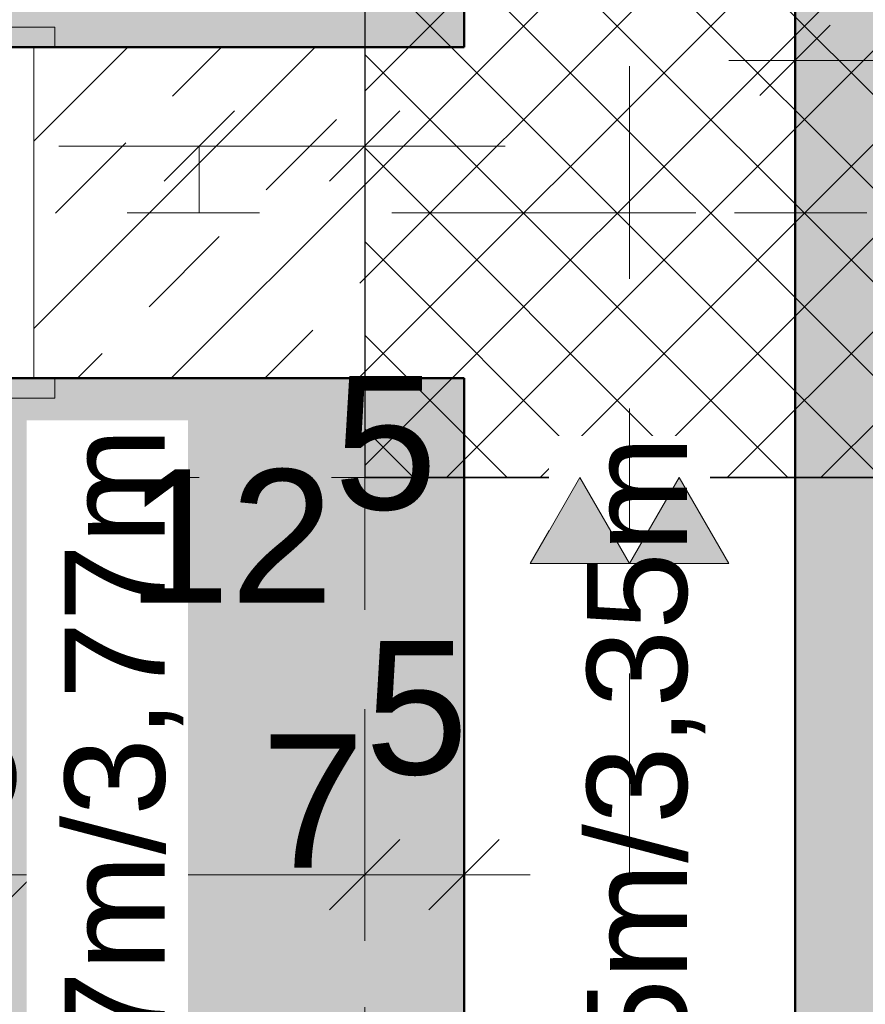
# Model space of a CAD drawing. Header units: metres. Extents: x -180 to 4, y -49 to 6.
# Tile 195 of 256: x -160.682 to -160.043, y -9.295 to -8.551. Entities that reach past the tile are written whole.
import ezdxf

# ---------------------------------------------------------------- set-up
doc = ezdxf.new("R2010")
doc.units = ezdxf.units.M
doc.header["$LTSCALE"] = 0.05
doc.header["$PDMODE"] = 1
doc.header["$PDSIZE"] = -2
for name, pattern in [('Linienart-1', [2.116328, 1.058164, -1.058164]), ('Linienart-20', [2.116531, 1.058062, -1.058469]), ('Linienart-53', [5.291531, 3.175, -1.058062, 0.352704, -0.705764]), ('VW-01 Strichlinie kurz 3', [2, 1, -1])]:
    doc.linetypes.add(name, pattern=pattern)
doc.layers.get('0').update_dxf_attribs({"lineweight": 25})
for name, color, linetype, lineweight, true_color in [('30 -33 Aussenwände- 3 Aussenstützen', 7, 'Continuous', 50, 0x0000dd), ('30 -34 Innenwände- 1 tragend', 7, 'Continuous', 13, 0xdd0806), ('30 -34 Innenwände- 4 Türen_Fenster', 7, 'Continuous', 15, 0x9955ff), ('30 -35 Decken- 1 Konstruktion-Träger- Stahlbeton', 7, 'Continuous', 13, 0x33aa00), ('70 -72 Beschriftung- 1 Beschriftung allgemein', 7, 'Continuous', 9, 0xff6633), ('70 -72 Beschriftung- 2 Beschriftung Bauteile', 7, 'Continuous', 9, 0x9999ff), ('70 -75 Raumstempel- 1 Raumstempel', 1, 'Continuous', 50, 0xff0000), ('70 -76 Bemaßung- 2 Allgemein', 7, 'Continuous', 5, 0x6666cc), ('CW-Unsichtbar', 7, 'Continuous', 9, 0x599559)]:
    doc.layers.add(name, color=color, linetype=linetype, lineweight=lineweight, true_color=true_color)
doc.layers.add('70 -71 Achsen- 1 Gebäudeachsen', color=7, linetype='Linienart-53', lineweight=18)
doc.layers.add('Keine', color=7, linetype='Continuous', lineweight=9)
doc.styles.add('Arial', font='arial.ttf')
doc.dimstyles.new('k+k 1_50', dxfattribs={"dimtxt": 0.100689, "dimasz": 0.05302, "dimexe": 0.05, "dimexo": 0.15, "dimgap": 0.01, "dimtad": 1, "dimdec": 3, "dimtxsty": 'Arial', "dimblk": 'VW_SLASH', "dimblk1": 'VW_SLASH', "dimblk2": 'VW_SLASH', "dimcen": 0, "dimdle": 0.05, "dimadec": 3, "dimazin": 0, "dimtfac": 0.75, "dimtdec": 3, "dimtix": 1, "dimtmove": 0, "dimatfit": 0, "dimldrblk": 'VW_SLASH-1', "dimfxl": 0.125, "dimfxlon": 1, "dimfrac": 2, "dimtolj": 1, "dimarcsym": 0})
doc.dimstyles.new('k+k_klein', dxfattribs={"dimtxt": 0.100689, "dimasz": 0.05302, "dimexe": 0.05, "dimexo": 0.15, "dimgap": 0.005, "dimtad": 1, "dimdec": 3, "dimtxsty": 'Arial', "dimblk": 'VW_SLASH-2', "dimblk1": 'VW_SLASH-2', "dimblk2": 'VW_SLASH-2', "dimcen": 0, "dimdle": 0.025, "dimadec": 3, "dimazin": 0, "dimtfac": 0.75, "dimtdec": 3, "dimtix": 1, "dimtmove": 0, "dimatfit": 0, "dimldrblk": 'VW_FILLEDARROW', "dimfxl": 0.1, "dimfxlon": 1, "dimfrac": 2, "dimtolj": 1, "dimarcsym": 0})
pattern_1 = [(45, (0, 0), (0.07071068, -0.07071068), []), (45, (0.03536, -0.03536), (0.07071068, -0.07071068), [0.075, -0.05])]
pattern_2 = [(45, (0, 0), (0.07071068, -0.07071068), []), (45, (0.03536, -0.03536), (0.07071068, -0.07071068), [0.075, -0.05])]

# ---------------------------------------------------------------- blocks, each defined once
blk = doc.blocks.new('Gruppe-6891')
at = {"layer": '30 -34 Innenwände- 4 Türen_Fenster', "flags": 128}
blk.add_lwpolyline([(0, 0.04), (1.3, 0.04), (1.3, -0.04), (0, -0.04)], close=True, dxfattribs=at)
blk = doc.blocks.new('Gruppe-6892')
at = {"layer": '30 -34 Innenwände- 4 Türen_Fenster', "color": 7, "transparency": 33554687}
blk.add_blockref('Gruppe-6891', (0, 0), dxfattribs=at)
blk = doc.blocks.new('Gruppe-6893')
at = {"layer": '30 -34 Innenwände- 4 Türen_Fenster', "linetype": 'Linienart-1'}
blk.add_line((-1.3, -0.125), (1.3, -0.125), dxfattribs=at)
blk = doc.blocks.new('Gruppe-6894')
at = {"layer": '30 -34 Innenwände- 4 Türen_Fenster', "linetype": 'Linienart-1'}
blk.add_line((-1.3, 0.125), (1.3, 0.125), dxfattribs=at)
blk = doc.blocks.new('Gruppe-6895')
at = {"layer": '30 -34 Innenwände- 1 tragend', "transparency": 33554687}
blk.add_line((1.3, -0.125), (1.3, 0.125), dxfattribs=at)
blk = doc.blocks.new('Gruppe-6896')
at = {"layer": '30 -34 Innenwände- 1 tragend', "transparency": 33554687}
blk.add_line((1.3, -0.125), (1.3, 0.125), dxfattribs=at)
blk = doc.blocks.new('Gruppe-6897')
at = {"layer": '30 -34 Innenwände- 1 tragend', "color": 7, "transparency": 33554687}
blk.add_blockref('Gruppe-6895', (0, 0), dxfattribs=at)
at = {"layer": '30 -34 Innenwände- 1 tragend', "transparency": 33554687}
blk.add_blockref('Gruppe-6896', (0, 0), dxfattribs=at)
blk = doc.blocks.new('Gruppe-6901')
at = {"layer": '30 -34 Innenwände- 4 Türen_Fenster', "color": 7, "transparency": 33554687}
for name in ['Gruppe-6894', 'Gruppe-6897', 'Gruppe-6892', 'Gruppe-6893']:
    blk.add_blockref(name, (0, 0), dxfattribs=at)
blk = doc.blocks.new('Tür (2D)-7')
at = {"layer": 'CW-Unsichtbar', "color": 7, "linetype": 'Continuous', "lineweight": 5, "transparency": 33554687}
blk.add_point((1.3, 0), dxfattribs=at)
at = {"layer": '30 -34 Innenwände- 4 Türen_Fenster', "color": 7, "transparency": 33554687}
blk.add_blockref('Gruppe-6901', (0, 0), dxfattribs=at)
at = {"layer": '30 -34 Innenwände- 4 Türen_Fenster', "color": 0, "flags": 1}
for tag in ['Aufschlag', 'Absenkbare_Bodendichtung', 'Antrieb', 'feuchtr.-geeign.', 'Tür_ID', 'Gebäudeteil', 'Oberlicht', 'Oberblende', 'Seitenverglasung', 'Türblatt_Höhe', 'Türblatt_Breite', 'Türblattdicke', 'Türstopper', 'Gewerk', 'Geschoss_Nummer', 'Typ', 'Zarge_Art', 'OTS', 'g-Wert', 'Detail', 'instanceID', 'Nummer', 'Rettungsweg', 'Raumnummer', 'Raumname', 'U-Wert', 'Rw-Wert', 'IFC_UUID']:
    blk.add_attdef(tag, (-161.491, -11.49704), '', height=0.00018, dxfattribs=at)
blk = doc.blocks.new('Gruppe-7516')
at = {"layer": '30 -34 Innenwände- 4 Türen_Fenster', "linetype": 'Linienart-1'}
blk.add_line((-0.505, -0.125), (0.505, -0.125), dxfattribs=at)
blk = doc.blocks.new('Gruppe-7517')
at = {"layer": '30 -34 Innenwände- 4 Türen_Fenster', "linetype": 'Linienart-1'}
blk.add_line((-0.505, 0.125), (0.505, 0.125), dxfattribs=at)
blk = doc.blocks.new('Gruppe-7518')
at = {"layer": '30 -34 Innenwände- 4 Türen_Fenster', "linetype": 'Continuous', "flags": 128}
blk.add_lwpolyline([(0.521, -0.125), (0.521, -0.14), (0.471, -0.14), (0.471, 0.14), (0.491, 0.14), (0.521, 0.14), (0.521, 0.125), (0.505, 0.125), (0.505, -0.125), (0.521, -0.125)], dxfattribs=at)
blk = doc.blocks.new('Gruppe-7519')
at = {"layer": '30 -34 Innenwände- 1 tragend', "transparency": 33554687}
for p, q in [((0.505, 0.125), (0.521, 0.125)), ((0.505, -0.125), (0.521, -0.125))]:
    blk.add_line(p, q, dxfattribs=at)
blk = doc.blocks.new('Gruppe-7523')
at = {"layer": '30 -34 Innenwände- 4 Türen_Fenster'}
blk.add_blockref('Gruppe-7518', (0, 0), dxfattribs=at)
at = {"layer": '30 -34 Innenwände- 4 Türen_Fenster', "color": 7, "transparency": 33554687}
for name in ['Gruppe-7519', 'Gruppe-7517', 'Gruppe-7516']:
    blk.add_blockref(name, (0, 0), dxfattribs=at)
blk = doc.blocks.new('Tür (2D)-27')
at = {"layer": 'CW-Unsichtbar', "color": 7, "linetype": 'Continuous', "lineweight": 5, "transparency": 33554687}
blk.add_point((0.505, 0), dxfattribs=at)
at = {"layer": '30 -34 Innenwände- 4 Türen_Fenster', "color": 7, "transparency": 33554687}
blk.add_blockref('Gruppe-7523', (0, 0), dxfattribs=at)
at = {"layer": '30 -34 Innenwände- 4 Türen_Fenster', "color": 0, "flags": 1}
for tag in ['Aufschlag', 'Absenkbare_Bodendichtung', 'Antrieb', 'feuchtr.-geeign.', 'Tür_ID', 'Gebäudeteil', 'Oberlicht', 'Oberblende', 'Seitenverglasung', 'Türblatt_Höhe', 'Türblatt_Breite', 'Türblattdicke', 'Türstopper', 'Gewerk', 'Geschoss_Nummer', 'Typ', 'Zarge_Art', 'OTS', 'g-Wert', 'Detail', 'instanceID', 'Nummer', 'Rettungsweg', 'Raumnummer', 'Raumname', 'U-Wert', 'Rw-Wert', 'IFC_UUID']:
    blk.add_attdef(tag, (-161.697, -8.83704), '', height=0.00018, dxfattribs=at)
blk = doc.blocks.new('Gruppe-9735')
at = {"layer": '30 -35 Decken- 1 Konstruktion-Träger- Stahlbeton', "color": 7, "linetype": 'Linienart-20', "lineweight": 13, "transparency": 33554687}
blk.add_line((-160.346, -8.89704), (-175.221, -8.89704), dxfattribs=at)
at = {"layer": '30 -35 Decken- 1 Konstruktion-Träger- Stahlbeton', "color": 7, "linetype": 'Continuous', "lineweight": 35, "transparency": 33554687, "flags": 128}
blk.add_lwpolyline([(-160.346, -8.89704), (-160.346, -8.49704)], dxfattribs=at)
at = {"layer": '30 -35 Decken- 1 Konstruktion-Träger- Stahlbeton', "color": 0, "flags": 1}
for tag in ['instanceID', 'IFC_UUID']:
    blk.add_attdef(tag, (-175.221, -8.89704), '', height=0.00018, dxfattribs=at)
blk = doc.blocks.new('Gruppe-12185')
at = {"layer": '30 -33 Aussenwände- 3 Aussenstützen', "linetype": 'Continuous', "lineweight": 9, "transparency": 33554687}
for p, q in [((-160.221, -8.64704), (-160.221, -8.74704)), ((-160.271, -8.69704), (-160.171, -8.69704))]:
    blk.add_line(p, q, dxfattribs=at)
blk = doc.blocks.new('Gruppe-12186')
at = {"color": 255, "lineweight": 25, "transparency": 33554687}
blk.add_wipeout([(-160.021, -8.49704), (-160.421, -8.49704), (-160.421, -8.89704), (-160.021, -8.89704)], dxfattribs=at).dxf.layer = '30 -33 Aussenwände- 3 Aussenstützen'
at = {"layer": '30 -33 Aussenwände- 3 Aussenstützen', "linetype": 'Continuous', "lineweight": 9, "transparency": 33554687}
h = blk.add_hatch(dxfattribs=at)
h.set_pattern_fill('Beton 1mm SRF', style=0, pattern_type=2)
h.set_pattern_definition([(45, (0, 0), (0.03535534, -0.03535534), []), (-45, (0, 0), (0.03535534, 0.03535534), [])])
h.paths.add_polyline_path([(-160.021, -8.49704), (-160.421, -8.49704), (-160.421, -8.89704), (-160.021, -8.89704)])
at = {"layer": '30 -33 Aussenwände- 3 Aussenstützen', "lineweight": 25, "transparency": 33554687, "flags": 128}
blk.add_lwpolyline([(-160.021, -8.49704), (-160.421, -8.49704), (-160.421, -8.89704), (-160.021, -8.89704)], close=True, dxfattribs=at)
at = {"layer": '30 -33 Aussenwände- 3 Aussenstützen', "transparency": 33554687}
blk.add_blockref('Gruppe-12185', (0, 0), dxfattribs=at)
blk = doc.blocks.new('Gruppe-12187')
at = {"layer": '30 -33 Aussenwände- 3 Aussenstützen', "color": 7}
blk.add_blockref('Gruppe-12186', (0, 0), dxfattribs=at)
at = {"layer": '30 -33 Aussenwände- 3 Aussenstützen', "color": 0, "flags": 1}
for tag in ['instanceID', 'IFC_UUID']:
    blk.add_attdef(tag, (-160.421, -8.89704), '', height=0.00018, dxfattribs=at)
blk = doc.blocks.new('Gruppe-12587')
at = {"layer": '30 -35 Decken- 1 Konstruktion-Träger- Stahlbeton', "color": 7, "linetype": 'VW-01 Strichlinie kurz 3', "lineweight": 13, "transparency": 33554687}
blk.add_line((-160.421, -8.89704), (-160.421, -11.49704), dxfattribs=at)
at = {"layer": '30 -35 Decken- 1 Konstruktion-Träger- Stahlbeton', "color": 7, "linetype": 'Continuous', "lineweight": 35, "transparency": 33554687, "flags": 128}
blk.add_lwpolyline([(-160.021, -8.89704), (-160.421, -8.89704)], dxfattribs=at)
at = {"layer": '30 -35 Decken- 1 Konstruktion-Träger- Stahlbeton', "color": 0, "flags": 1}
for tag in ['instanceID', 'IFC_UUID']:
    blk.add_attdef(tag, (-160.421, -11.49704), '', height=0.00018, dxfattribs=at)
blk = doc.blocks.new('_01-OG1_Tragwerk (2D)')
at = {"layer": '30 -34 Innenwände- 1 tragend', "linetype": 'Continuous', "lineweight": 9, "transparency": 33554687}
h = blk.add_hatch(dxfattribs=at)
h.set_pattern_fill('Stahlbeton1 1mm SRF', style=0, pattern_type=2)
h.set_pattern_definition(pattern_1)
h.paths.add_polyline_path([(-160.096, -8.89704), (-160.346, -8.89704), (-160.346, -8.89704), (-160.096, -8.89704)])
h = blk.add_hatch(dxfattribs=at)
h.set_pattern_fill('Stahlbeton1  SRF', style=0, pattern_type=2)
h.set_pattern_definition(pattern_2)
h.paths.add_polyline_path([(-160.346, -8.89704), (-160.096, -8.89704), (-160.096, -8.89704), (-160.346, -8.89704)])
at = {"layer": '30 -34 Innenwände- 4 Türen_Fenster', "color": 7, "transparency": 33554687, "rotation": 90}
blk.add_blockref('Tür (2D)-7', (-160.221, -10.19704), dxfattribs=at)
at = {"color": 255, "lineweight": 5, "transparency": 33554687}
blk.add_wipeout([(-160.671, -8.82204), (-160.671, -8.57204), (-160.421, -8.57204), (-160.421, -8.82204)], dxfattribs=at).dxf.layer = '30 -34 Innenwände- 1 tragend'
at = {"layer": '30 -34 Innenwände- 1 tragend', "linetype": 'Continuous', "lineweight": 9, "transparency": 33554687}
h = blk.add_hatch(dxfattribs=at)
h.set_pattern_fill('Stahlbeton1 1mm SRF', style=0, pattern_type=2)
h.set_pattern_definition(pattern_1)
h.paths.add_polyline_path([(-160.671, -8.82204), (-160.671, -8.57204), (-160.421, -8.57204), (-160.421, -8.82204)])
at = {"color": 255, "lineweight": 5, "transparency": 33554687}
blk.add_wipeout([(-160.671, -8.57204), (-160.671, -8.82204), (-160.421, -8.82204), (-160.421, -8.57204)], dxfattribs=at).dxf.layer = '30 -34 Innenwände- 1 tragend'
at = {"layer": '30 -34 Innenwände- 1 tragend', "linetype": 'Continuous', "lineweight": 9, "transparency": 33554687}
h = blk.add_hatch(dxfattribs=at)
h.set_pattern_fill('Stahlbeton1  SRF', style=0, pattern_type=2)
h.set_pattern_definition(pattern_2)
h.paths.add_polyline_path([(-160.671, -8.57204), (-160.671, -8.82204), (-160.421, -8.82204), (-160.421, -8.57204)])
at = {"layer": '30 -34 Innenwände- 1 tragend', "color": 7, "linetype": 'Continuous', "lineweight": 35, "transparency": 33554687}
for p, q in [((-160.671, -8.57204), (-160.421, -8.57204)), ((-160.671, -8.82204), (-160.421, -8.82204))]:
    blk.add_line(p, q, dxfattribs=at)
at = {"layer": '30 -34 Innenwände- 1 tragend', "transparency": 33554687}
for p, q in [((-160.671, -8.57204), (-160.421, -8.57204)), ((-160.671, -8.82204), (-160.421, -8.82204))]:
    blk.add_line(p, q, dxfattribs=at)
at = {"layer": '30 -34 Innenwände- 4 Türen_Fenster', "color": 7, "transparency": 33554687}
blk.add_blockref('Tür (2D)-27', (-161.176, -8.69704), dxfattribs=at)
at = {"layer": '30 -35 Decken- 1 Konstruktion-Träger- Stahlbeton'}
blk.add_blockref('Gruppe-9735', (0, 0), dxfattribs=at)
at = {"layer": '30 -33 Aussenwände- 3 Aussenstützen'}
blk.add_blockref('Gruppe-12187', (0, 0), dxfattribs=at)
at = {"layer": '30 -35 Decken- 1 Konstruktion-Träger- Stahlbeton'}
blk.add_blockref('Gruppe-12587', (0, 0), dxfattribs=at)
blk = doc.blocks.new('_OG1_2D (2D)')
at = {"layer": '70 -75 Raumstempel- 1 Raumstempel', "linetype": 'Continuous', "lineweight": 0, "true_color": 0xff0000}
for points in [[(-163.89599996, -0.64704198), (-160.34599996, -0.64704198), (-160.34599996, -8.57204198), (-162.04599996, -8.57204198), (-162.04599996, -6.44704198), (-163.89599996, -6.44704198)], [(-103.14599996, -2.62204198), (-103.14599996, -7.93204198), (-160.09599996, -7.93204198), (-160.09599996, -11.49704198), (-160.02099996, -11.49704198), (-160.02099996, -11.89704198), (-152.82099996, -11.89704198), (-152.82099996, -11.49704198), (-152.42099996, -11.49704198), (-152.42099996, -11.89704198), (-145.22099996, -11.89704198), (-145.22099996, -11.49704198), (-144.82099996, -11.49704198), (-144.82099996, -11.89704198), (-137.62099996, -11.89704198), (-137.62099996, -11.49704198), (-137.22099996, -11.49704198), (-137.22099996, -11.89704198), (-130.02099996, -11.89704198), (-130.02099996, -11.49704198), (-129.62099996, -11.49704198), (-129.62099996, -11.89704198), (-122.42099996, -11.89704198), (-122.42099996, -11.49704198), (-122.02099996, -11.49704198), (-122.02099996, -11.89704198), (-114.82099996, -11.89704198), (-114.82099996, -11.49704198), (-114.42099996, -11.49704198), (-114.42099996, -11.89704198), (-107.22099996, -11.89704198), (-107.22099996, -11.49704198), (-106.82099996, -11.49704198), (-106.82099996, -11.89704198), (-99.62099996, -11.89704198), (-99.62099996, -11.49704198), (-99.54599996, -11.49704198), (-99.54599996, -8.89704198), (-99.62099996, -8.89704198), (-99.62099996, -8.49704198), (-99.54599996, -8.49704198), (-99.54599996, -7.29704198), (-101.59599996, -7.29704198), (-101.59599996, -5.12204198), (-101.58099996, -5.12204198), (-101.58099996, -2.62204198)], [(-160.34599996, -8.82204198), (-160.34599996, -11.49704198), (-160.42099996, -11.49704198), (-160.42099996, -11.57204198), (-167.62099996, -11.57204198), (-167.62099996, -11.49704198), (-167.74599996, -11.49704198), (-167.74599996, -8.89704198), (-167.62099996, -8.89704198), (-167.62099996, -8.82204198)]]:
    blk.add_hatch(color=1, dxfattribs=at).paths.add_polyline_path(points)
at = {"layer": '70 -75 Raumstempel- 1 Raumstempel', "flags": 128}
for points in [[(-163.89599996, -0.64704198), (-160.34599996, -0.64704198), (-160.34599996, -8.57204198), (-162.04599996, -8.57204198), (-162.04599996, -6.44704198), (-163.89599996, -6.44704198)], [(-160.34599996, -8.82204198), (-160.34599996, -11.49704198), (-160.42099996, -11.49704198), (-160.42099996, -11.57204198), (-167.62099996, -11.57204198), (-167.62099996, -11.49704198), (-167.74599996, -11.49704198), (-167.74599996, -8.89704198), (-167.62099996, -8.89704198), (-167.62099996, -8.82204198)]]:
    blk.add_lwpolyline(points, close=True, dxfattribs=at)
blk.add_lwpolyline([(-103.14599996, -7.93204198), (-160.09599996, -7.93204198), (-160.09599996, -11.49704198), (-160.02099996, -11.49704198), (-160.02099996, -11.89704198), (-152.82099996, -11.89704198), (-152.82099996, -11.49704198), (-152.42099996, -11.49704198), (-152.42099996, -11.89704198), (-145.22099996, -11.89704198), (-145.22099996, -11.49704198), (-144.82099996, -11.49704198), (-144.82099996, -11.89704198), (-137.62099996, -11.89704198)], dxfattribs=at)
blk = doc.blocks.new('VW_SLASH')
at = {"color": 0, "linetype": 'ByBlock', "lineweight": -2, "transparency": 16777216}
blk.add_line((0.943, 0), (-1, 0), dxfattribs=at)
at = {"color": 0, "lineweight": 20, "transparency": 16777216, "flags": 128}
blk.add_lwpolyline([(0.5, 0.5), (-0.5, -0.5)], dxfattribs=at)
blk = doc.blocks.new('*D18297')
at = {"layer": '70 -76 Bemaßung- 2 Allgemein', "color": 0, "lineweight": -2}
for p, q in [((-160.096, -8.45704), (-160.096, -8.63204)), ((-156.496, -8.45704), (-156.496, -8.63204)), ((-160.04298, -8.58204), (-156.54902, -8.58204))]:
    blk.add_line(p, q, dxfattribs=at)
at = {"layer": 'Defpoints', "color": 0}
for p in [(-156.496, -7.78204), (-160.096, -7.94704), (-156.496, -8.58204)]:
    blk.add_point(p, dxfattribs=at)
at = {"layer": '70 -76 Bemaßung- 2 Allgemein', "color": 0, "lineweight": -2, "xscale": 0.05302001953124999, "yscale": 0.05302001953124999, "zscale": 0.05302001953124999, "rotation": 180}
blk.add_blockref('VW_SLASH', (-160.096, -8.58204), dxfattribs=at)
at = {"layer": '70 -76 Bemaßung- 2 Allgemein', "color": 0, "lineweight": -2, "xscale": 0.05302001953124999, "yscale": 0.05302001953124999, "zscale": 0.05302001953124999}
blk.add_blockref('VW_SLASH', (-156.496, -8.58204), dxfattribs=at)
at = {"layer": '70 -76 Bemaßung- 2 Allgemein', "color": 0, "insert": (-158.296, -8.51158), "char_height": 0.100689, "attachment_point": 5, "style": 'Arial'}
blk.add_mtext('\\A1;3,60', dxfattribs=at)
blk = doc.blocks.new('VW_SLASH-1')
at = {"color": 0, "linetype": 'ByBlock', "lineweight": -2, "transparency": 16777216}
blk.add_line((0.943, 0), (-1, 0), dxfattribs=at)
at = {"color": 0, "lineweight": 5, "transparency": 16777216, "flags": 128}
blk.add_lwpolyline([(0.5, 0.5), (-0.5, -0.5)], dxfattribs=at)
blk = doc.blocks.new('*D18767')
at = {"layer": '70 -76 Bemaßung- 2 Allgemein', "color": 0, "lineweight": -2}
for p, q in [((-160.346, -6.30704), (-160.346, -6.13204)), ((-160.096, -6.30704), (-160.096, -6.13204)), ((-160.14902, -6.18204), (-160.29298, -6.18204))]:
    blk.add_line(p, q, dxfattribs=at)
at = {"layer": 'Defpoints', "color": 0}
for p in [(-160.346, -6.18204), (-160.346, -8.53204), (-160.096, -8.95704)]:
    blk.add_point(p, dxfattribs=at)
at = {"layer": '70 -76 Bemaßung- 2 Allgemein', "color": 0, "lineweight": -2, "xscale": 0.05302001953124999, "yscale": 0.05302001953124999, "zscale": 0.05302001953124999, "rotation": 180}
blk.add_blockref('VW_SLASH', (-160.346, -6.18204), dxfattribs=at)
at = {"layer": '70 -76 Bemaßung- 2 Allgemein', "color": 0, "lineweight": -2, "xscale": 0.05302001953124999, "yscale": 0.05302001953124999, "zscale": 0.05302001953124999}
blk.add_blockref('VW_SLASH', (-160.096, -6.18204), dxfattribs=at)
at = {"layer": '70 -76 Bemaßung- 2 Allgemein', "color": 0, "insert": (-160.221, -6.12064), "char_height": 0.100689, "attachment_point": 5, "style": 'Arial'}
blk.add_mtext('\\A1;25', dxfattribs=at)
blk = doc.blocks.new('*D18771')
at = {"layer": '70 -76 Bemaßung- 2 Allgemein', "color": 0, "lineweight": -2}
for p, q in [((-161.681, -8.39704), (-161.681, -8.22204)), ((-160.671, -8.39704), (-160.671, -8.22204)), ((-160.72402, -8.27204), (-161.62798, -8.27204))]:
    blk.add_line(p, q, dxfattribs=at)
at = {"layer": 'Defpoints', "color": 0}
for p in [(-161.681, -8.27204), (-161.681, -8.57204), (-160.671, -8.57204)]:
    blk.add_point(p, dxfattribs=at)
at = {"layer": '70 -76 Bemaßung- 2 Allgemein', "color": 0, "lineweight": -2, "xscale": 0.05302001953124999, "yscale": 0.05302001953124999, "zscale": 0.05302001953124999, "rotation": 180}
blk.add_blockref('VW_SLASH', (-161.681, -8.27204), dxfattribs=at)
at = {"layer": '70 -76 Bemaßung- 2 Allgemein', "color": 0, "lineweight": -2, "xscale": 0.05302001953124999, "yscale": 0.05302001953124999, "zscale": 0.05302001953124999}
blk.add_blockref('VW_SLASH', (-160.671, -8.27204), dxfattribs=at)
at = {"layer": '70 -76 Bemaßung- 2 Allgemein', "color": 0, "insert": (-161.176, -8.20158), "char_height": 0.100689, "attachment_point": 5, "style": 'Arial'}
blk.add_mtext('\\A1;1,01', dxfattribs=at)
blk = doc.blocks.new('*D18772')
at = {"layer": '70 -76 Bemaßung- 2 Allgemein', "color": 0, "lineweight": -2}
for p, q in [((-160.671, -8.39704), (-160.671, -8.22204)), ((-160.421, -8.34704), (-160.421, -8.22204)), ((-160.47402, -8.27204), (-160.61798, -8.27204))]:
    blk.add_line(p, q, dxfattribs=at)
at = {"layer": 'Defpoints', "color": 0}
for p in [(-160.671, -8.27204), (-160.421, -8.49704), (-160.671, -8.57204)]:
    blk.add_point(p, dxfattribs=at)
at = {"layer": '70 -76 Bemaßung- 2 Allgemein', "color": 0, "lineweight": -2, "xscale": 0.05302001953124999, "yscale": 0.05302001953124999, "zscale": 0.05302001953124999, "rotation": 180}
blk.add_blockref('VW_SLASH', (-160.671, -8.27204), dxfattribs=at)
at = {"layer": '70 -76 Bemaßung- 2 Allgemein', "color": 0, "lineweight": -2, "xscale": 0.05302001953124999, "yscale": 0.05302001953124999, "zscale": 0.05302001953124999}
blk.add_blockref('VW_SLASH', (-160.421, -8.27204), dxfattribs=at)
at = {"layer": '70 -76 Bemaßung- 2 Allgemein', "color": 0, "insert": (-160.546, -8.18108), "char_height": 0.100689, "attachment_point": 5, "style": 'Arial'}
blk.add_mtext('\\A1;25', dxfattribs=at)
blk = doc.blocks.new('*D18781')
at = {"layer": '70 -76 Bemaßung- 2 Allgemein', "color": 0, "lineweight": -2}
for p, q in [((-159.496, -8.82204), (-159.321, -8.82204)), ((-159.371, -8.87506), (-159.371, -11.51902)), ((-159.496, -11.57204), (-159.321, -11.57204))]:
    blk.add_line(p, q, dxfattribs=at)
at = {"layer": 'Defpoints', "color": 0}
for p in [(-160.421, -8.82204), (-160.421, -11.57204), (-159.371, -11.57204)]:
    blk.add_point(p, dxfattribs=at)
at = {"layer": '70 -76 Bemaßung- 2 Allgemein', "color": 0, "lineweight": -2, "xscale": 0.05302001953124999, "yscale": 0.05302001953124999, "zscale": 0.05302001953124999}
for p, rotation in [((-159.371, -8.82204), 90), ((-159.371, -11.57204), 270)]:
    blk.add_blockref('VW_SLASH', p, dxfattribs=dict(at, rotation=rotation))
at = {"layer": '70 -76 Bemaßung- 2 Allgemein', "color": 0, "insert": (-159.44146, -10.19704), "char_height": 0.100689, "attachment_point": 5, "rotation": 90, "style": 'Arial'}
blk.add_mtext('\\A1;2,75', dxfattribs=at)
blk = doc.blocks.new('*D18782')
at = {"layer": '70 -76 Bemaßung- 2 Allgemein', "color": 0, "lineweight": -2}
for p, q in [((-159.496, -8.57204), (-159.321, -8.57204)), ((-159.371, -8.62506), (-159.371, -8.76902)), ((-159.496, -8.82204), (-159.321, -8.82204))]:
    blk.add_line(p, q, dxfattribs=at)
at = {"layer": 'Defpoints', "color": 0}
for p in [(-160.421, -8.57204), (-160.421, -8.82204), (-159.371, -8.82204)]:
    blk.add_point(p, dxfattribs=at)
at = {"layer": '70 -76 Bemaßung- 2 Allgemein', "color": 0, "lineweight": -2, "xscale": 0.05302001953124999, "yscale": 0.05302001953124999, "zscale": 0.05302001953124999}
for p, rotation in [((-159.371, -8.57204), 90), ((-159.371, -8.82204), 270)]:
    blk.add_blockref('VW_SLASH', p, dxfattribs=dict(at, rotation=rotation))
at = {"layer": '70 -76 Bemaßung- 2 Allgemein', "color": 0, "insert": (-159.4324, -8.69704), "char_height": 0.100689, "attachment_point": 5, "rotation": 90, "style": 'Arial'}
blk.add_mtext('\\A1;25', dxfattribs=at)
blk = doc.blocks.new('*D18783')
at = {"layer": '70 -76 Bemaßung- 2 Allgemein', "color": 0, "lineweight": -2}
for p, q in [((-159.496, -7.93204), (-159.321, -7.93204)), ((-159.371, -7.98506), (-159.371, -8.51902)), ((-159.496, -8.57204), (-159.321, -8.57204))]:
    blk.add_line(p, q, dxfattribs=at)
at = {"layer": 'Defpoints', "color": 0}
for p in [(-160.096, -7.93204), (-160.421, -8.57204), (-159.371, -8.57204)]:
    blk.add_point(p, dxfattribs=at)
at = {"layer": '70 -76 Bemaßung- 2 Allgemein', "color": 0, "lineweight": -2, "xscale": 0.05302001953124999, "yscale": 0.05302001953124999, "zscale": 0.05302001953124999}
for p, rotation in [((-159.371, -7.93204), 90), ((-159.371, -8.57204), 270)]:
    blk.add_blockref('VW_SLASH', p, dxfattribs=dict(at, rotation=rotation))
at = {"layer": '70 -76 Bemaßung- 2 Allgemein', "color": 0, "insert": (-159.46196, -8.41182), "char_height": 0.100689, "attachment_point": 5, "rotation": 90, "style": 'Arial'}
blk.add_mtext('\\A1;64', dxfattribs=at)
blk = doc.blocks.new('*D18791')
at = {"layer": '70 -76 Bemaßung- 2 Allgemein', "color": 0, "lineweight": -2}
for p, q in [((-161.681, -9.07204), (-161.681, -9.24704)), ((-160.671, -9.07204), (-160.671, -9.24704)), ((-160.72402, -9.19704), (-161.62798, -9.19704))]:
    blk.add_line(p, q, dxfattribs=at)
at = {"layer": 'Defpoints', "color": 0}
for p in [(-161.681, -8.82204), (-160.671, -8.82204), (-161.681, -9.19704)]:
    blk.add_point(p, dxfattribs=at)
at = {"layer": '70 -76 Bemaßung- 2 Allgemein', "color": 0, "lineweight": -2, "xscale": 0.05302001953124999, "yscale": 0.05302001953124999, "zscale": 0.05302001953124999, "rotation": 180}
blk.add_blockref('VW_SLASH', (-161.681, -9.19704), dxfattribs=at)
at = {"layer": '70 -76 Bemaßung- 2 Allgemein', "color": 0, "lineweight": -2, "xscale": 0.05302001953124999, "yscale": 0.05302001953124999, "zscale": 0.05302001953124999}
blk.add_blockref('VW_SLASH', (-160.671, -9.19704), dxfattribs=at)
at = {"layer": '70 -76 Bemaßung- 2 Allgemein', "color": 0, "insert": (-161.176, -9.12658), "char_height": 0.100689, "attachment_point": 5, "style": 'Arial'}
blk.add_mtext('\\A1;1,01', dxfattribs=at)
blk = doc.blocks.new('*D18792')
at = {"layer": '70 -76 Bemaßung- 2 Allgemein', "color": 0, "lineweight": -2}
for p, q in [((-160.671, -9.07204), (-160.671, -9.24704)), ((-160.421, -9.07204), (-160.421, -9.24704)), ((-160.72402, -9.19704), (-160.77704, -9.19704)), ((-160.421, -9.19704), (-160.671, -9.19704)), ((-160.36798, -9.19704), (-160.31496, -9.19704))]:
    blk.add_line(p, q, dxfattribs=at)
at = {"layer": 'Defpoints', "color": 0}
for p in [(-160.671, -8.82204), (-160.421, -8.89704), (-160.671, -9.19704)]:
    blk.add_point(p, dxfattribs=at)
at = {"layer": '70 -76 Bemaßung- 2 Allgemein', "color": 0, "lineweight": -2, "xscale": 0.05302001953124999, "yscale": 0.05302001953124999, "zscale": 0.05302001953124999}
blk.add_blockref('VW_SLASH', (-160.671, -9.19704), dxfattribs=at)
at = {"layer": '70 -76 Bemaßung- 2 Allgemein', "color": 0, "lineweight": -2, "xscale": 0.05302001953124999, "yscale": 0.05302001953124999, "zscale": 0.05302001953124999, "rotation": 180}
blk.add_blockref('VW_SLASH', (-160.421, -9.19704), dxfattribs=at)
at = {"layer": '70 -76 Bemaßung- 2 Allgemein', "color": 0, "insert": (-160.75612, -9.10608), "char_height": 0.100689, "attachment_point": 5, "style": 'Arial'}
blk.add_mtext('\\A1;25', dxfattribs=at)
blk = doc.blocks.new('*D18793')
at = {"layer": '70 -76 Bemaßung- 2 Allgemein', "color": 0, "lineweight": -2}
for p, q in [((-160.421, -9.07204), (-160.421, -9.24704)), ((-160.346, -9.07204), (-160.346, -9.24704)), ((-160.39902, -9.19704), (-160.36798, -9.19704))]:
    blk.add_line(p, q, dxfattribs=at)
at = {"layer": 'Defpoints', "color": 0}
for p in [(-160.346, -8.82204), (-160.421, -8.89704), (-160.421, -9.19704)]:
    blk.add_point(p, dxfattribs=at)
at = {"layer": '70 -76 Bemaßung- 2 Allgemein', "color": 0, "lineweight": -2, "xscale": 0.05302001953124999, "yscale": 0.05302001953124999, "zscale": 0.05302001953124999, "rotation": 180}
blk.add_blockref('VW_SLASH', (-160.421, -9.19704), dxfattribs=at)
at = {"layer": '70 -76 Bemaßung- 2 Allgemein', "color": 0, "lineweight": -2, "xscale": 0.05302001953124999, "yscale": 0.05302001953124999, "zscale": 0.05302001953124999}
blk.add_blockref('VW_SLASH', (-160.346, -9.19704), dxfattribs=at)
at = {"layer": '70 -76 Bemaßung- 2 Allgemein', "color": 0, "insert": (-160.42096, -9.10608), "char_height": 0.1006887, "attachment_point": 5, "style": 'Arial'}
blk.add_mtext('\\A1;7\\S5^ ;', dxfattribs=at)
blk = doc.blocks.new('Gruppe-16198')
at = {"color": 255}
blk.add_wipeout([(-160.55452, -9.8941), (-160.55452, -8.85381), (-160.67623, -8.85381), (-160.67623, -9.8941)], dxfattribs=at).dxf.layer = '70 -76 Bemaßung- 2 Allgemein'
at = {"layer": '70 -76 Bemaßung- 2 Allgemein', "insert": (-160.55805, -9.8941), "char_height": 0.0755165, "attachment_point": 7, "rotation": 90, "line_spacing_factor": 0.973705, "style": 'Arial'}
blk.add_mtext('UK RD +8,57m/3,77m', dxfattribs=at)
blk = doc.blocks.new('Gruppe-16316')
at = {"color": 255}
blk.add_wipeout([(-160.16015, -9.8941), (-160.16015, -8.86559), (-160.28185, -8.86559), (-160.28185, -9.8941)], dxfattribs=at).dxf.layer = '70 -76 Bemaßung- 2 Allgemein'
at = {"layer": '70 -76 Bemaßung- 2 Allgemein', "insert": (-160.16367, -8.86559), "char_height": 0.0755165, "attachment_point": 9, "rotation": 90, "line_spacing_factor": 0.973705, "style": 'Arial'}
blk.add_mtext('UK UZ +8,15m/3,35m', dxfattribs=at)
blk = doc.blocks.new('Gruppe-16320')
at = {"layer": '70 -76 Bemaßung- 2 Allgemein'}
blk.add_blockref('Gruppe-16198', (0, 0), dxfattribs=at)
blk.add_blockref('Gruppe-16316', (0, 0), dxfattribs=at)
blk = doc.blocks.new('VW_SLASH-2')
at = {"color": 0, "linetype": 'ByBlock', "lineweight": -2, "transparency": 16777216}
blk.add_line((0.472, 0), (-1, 0), dxfattribs=at)
at = {"color": 0, "lineweight": 5, "transparency": 16777216, "flags": 128}
blk.add_lwpolyline([(0.5, 0.5), (-0.5, -0.5)], dxfattribs=at)
blk = doc.blocks.new('*D20127')
at = {"layer": '70 -76 Bemaßung- 2 Allgemein', "color": 0, "lineweight": -2}
for p, q in [((-160.59902, -8.64673), (-160.65204, -8.64673)), ((-160.421, -8.64673), (-160.546, -8.64673)), ((-160.546, -8.64704), (-160.546, -8.69673)), ((-160.421, -8.64704), (-160.421, -8.69673)), ((-160.36798, -8.64673), (-160.31496, -8.64673))]:
    blk.add_line(p, q, dxfattribs=at)
at = {"layer": 'Defpoints', "color": 0}
for p in [(-160.546, -8.49704), (-160.421, -8.49704), (-160.546, -8.64673)]:
    blk.add_point(p, dxfattribs=at)
at = {"layer": '70 -76 Bemaßung- 2 Allgemein', "color": 0, "lineweight": -2, "xscale": 0.05302001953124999, "yscale": 0.05302001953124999, "zscale": 0.05302001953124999}
blk.add_blockref('VW_SLASH-2', (-160.546, -8.64673), dxfattribs=at)
at = {"layer": '70 -76 Bemaßung- 2 Allgemein', "color": 0, "lineweight": -2, "xscale": 0.05302001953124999, "yscale": 0.05302001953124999, "zscale": 0.05302001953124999, "rotation": 180}
blk.add_blockref('VW_SLASH-2', (-160.421, -8.64673), dxfattribs=at)
at = {"layer": '70 -76 Bemaßung- 2 Allgemein', "color": 0, "insert": (-160.4835, -8.90606), "char_height": 0.1006887, "attachment_point": 5, "style": 'Arial'}
blk.add_mtext('\\A1;12\\S5^ ;', dxfattribs=at)
blk = doc.blocks.new('VW_FILLEDARROW')
at = {"linetype": 'Continuous', "lineweight": 0, "transparency": 16777216}
blk.add_hatch(color=0, dxfattribs=at).paths.add_polyline_path([(-2.829, 0.758), (0, 0), (-2.829, -0.758)])
at = {"color": 0, "lineweight": 5, "transparency": 16777216, "flags": 128}
blk.add_lwpolyline([(-2.829, 0.758), (0, 0), (-2.829, -0.758)], close=True, dxfattribs=at)
blk = doc.blocks.new('Gruppe-16706')
at = {"layer": '70 -72 Beschriftung- 2 Beschriftung Bauteile', "linetype": 'Continuous', "lineweight": 0}
for points in [[(-160.296, -8.96199), (-160.2585, -8.89704), (-160.221, -8.96199)], [(-160.221, -8.96199), (-160.1835, -8.89704), (-160.146, -8.96199)]]:
    blk.add_hatch(color=254, dxfattribs=at).paths.add_polyline_path(points)
at = {"layer": '70 -72 Beschriftung- 2 Beschriftung Bauteile', "linetype": 'Continuous', "lineweight": 9, "flags": 128}
for points in [[(-160.296, -8.96199), (-160.2585, -8.89704), (-160.221, -8.96199)], [(-160.221, -8.96199), (-160.1835, -8.89704), (-160.146, -8.96199)]]:
    blk.add_lwpolyline(points, close=True, dxfattribs=at)
at = {"layer": '70 -72 Beschriftung- 2 Beschriftung Bauteile', "linetype": 'Continuous', "lineweight": 5}
blk.add_point((-160.221, -8.89704), dxfattribs=at)
blk = doc.blocks.new('_Achsen (3D)')
at = {"layer": '70 -71 Achsen- 1 Gebäudeachsen', "transparency": 33554687}
for p, q in [((-160.221, 3.79996), (-160.221, -46.17204)), ((-179.668, -8.69704), (3.826, -8.69704))]:
    blk.add_line(p, q, dxfattribs=at)
blk = doc.blocks.new('Gruppe-15469')
at = {"layer": '70 -76 Bemaßung- 2 Allgemein'}
dim = blk.add_linear_dim(base=(-156.496, -8.58204), p1=(-160.096, -7.94704), p2=(-156.496, -7.78204), text='3,60', dimstyle='k+k 1_50', override={"dimtxt": 0.100689, "dimgap": 0.01, "dimpost": '<>', "dimtxsty": 'Arial', "dimtmove": 2}, dxfattribs=at)
dim.commit()
dim.dimension.update_dxf_attribs({"geometry": '*D18297', "text_midpoint": (-158.296, -8.51158)})
blk = doc.blocks.new('Gruppe-15553')
at = {"layer": '70 -76 Bemaßung- 2 Allgemein'}
dim = blk.add_linear_dim(base=(-160.346, -6.18204), p1=(-160.096, -8.95704), p2=(-160.346, -8.53204), text='25', dimstyle='k+k 1_50', override={"dimtxt": 0.100689, "dimgap": 0.01, "dimpost": '<>', "dimtxsty": 'Arial', "dimtmove": 2}, dxfattribs=at)
dim.commit()
dim.dimension.update_dxf_attribs({"geometry": '*D18767', "text_midpoint": (-160.221, -6.12064)})
blk = doc.blocks.new('Gruppe-15554')
at = {"layer": '70 -76 Bemaßung- 2 Allgemein'}
dim = blk.add_linear_dim(base=(-160.671, -8.27204), p1=(-160.421, -8.49704), p2=(-160.671, -8.57204), text='25', dimstyle='k+k 1_50', override={"dimtxt": 0.100689, "dimgap": 0.01, "dimpost": '<>', "dimtxsty": 'Arial', "dimtmove": 2}, dxfattribs=at)
dim.commit()
dim.dimension.update_dxf_attribs({"geometry": '*D18772', "text_midpoint": (-160.546, -8.18108), "dimtype": 160})
dim = blk.add_aligned_dim(p1=(-160.671, -8.57204), p2=(-161.681, -8.57204), distance=-0.3, text='1,01', dimstyle='k+k 1_50', override={"dimtxt": 0.100689, "dimgap": 0.01, "dimpost": '<>', "dimtxsty": 'Arial', "dimtmove": 2}, dxfattribs=at)
dim.commit()
dim.dimension.update_dxf_attribs({"geometry": '*D18771', "text_midpoint": (-161.176, -8.20158)})
blk = doc.blocks.new('Gruppe-15556')
at = {"layer": '70 -76 Bemaßung- 2 Allgemein'}
dim = blk.add_linear_dim(base=(-159.371, -8.57204), p1=(-160.096, -7.93204), p2=(-160.421, -8.57204), angle=270, text='64', dimstyle='k+k 1_50', override={"dimtxt": 0.100689, "dimgap": 0.01, "dimpost": '<>', "dimtxsty": 'Arial', "dimtmove": 2}, dxfattribs=at)
dim.commit()
dim.dimension.update_dxf_attribs({"geometry": '*D18783', "text_midpoint": (-159.46196, -8.41182), "dimtype": 160})
dim = blk.add_linear_dim(base=(-159.371, -8.82204), p1=(-160.421, -8.57204), p2=(-160.421, -8.82204), angle=270, text='25', dimstyle='k+k 1_50', override={"dimtxt": 0.100689, "dimgap": 0.01, "dimpost": '<>', "dimtxsty": 'Arial', "dimtmove": 2}, dxfattribs=at)
dim.commit()
dim.dimension.update_dxf_attribs({"geometry": '*D18782', "text_midpoint": (-159.4324, -8.69704)})
dim = blk.add_aligned_dim(p1=(-160.421, -8.82204), p2=(-160.421, -11.57204), distance=1.05, text='2,75', dimstyle='k+k 1_50', override={"dimtxt": 0.100689, "dimgap": 0.01, "dimpost": '<>', "dimtxsty": 'Arial', "dimtmove": 2}, dxfattribs=at)
dim.commit()
dim.dimension.update_dxf_attribs({"geometry": '*D18781', "text_midpoint": (-159.44146, -10.19704)})
blk = doc.blocks.new('Gruppe-15557')
at = {"layer": '70 -76 Bemaßung- 2 Allgemein'}
dim = blk.add_aligned_dim(p1=(-160.671, -8.82204), p2=(-161.681, -8.82204), distance=0.375, text='1,01', dimstyle='k+k 1_50', override={"dimtxt": 0.100689, "dimgap": 0.01, "dimpost": '<>', "dimtxsty": 'Arial', "dimtmove": 2}, dxfattribs=at)
dim.commit()
dim.dimension.update_dxf_attribs({"geometry": '*D18791', "text_midpoint": (-161.176, -9.12658)})
for base, p1, p2, text, override, picture, middle in [((-160.671, -9.19704), (-160.421, -8.89704), (-160.671, -8.82204), '25', {"dimtxt": 0.100689, "dimgap": 0.01, "dimpost": '<>', "dimtxsty": 'Arial', "dimtix": 0, "dimtmove": 2}, '*D18792', (-160.75612, -9.10608)), ((-160.421, -9.19704), (-160.346, -8.82204), (-160.421, -8.89704), '7\\S5^ ;', {"dimtxt": 0.100689, "dimgap": 0.01, "dimpost": '<>', "dimtxsty": 'Arial', "dimtmove": 2}, '*D18793', (-160.42096, -9.10608))]:
    dim = blk.add_linear_dim(base=base, p1=p1, p2=p2, text=text, dimstyle='k+k 1_50', override=override, dxfattribs=at)
    dim.commit()
    dim.dimension.update_dxf_attribs({"geometry": picture, "text_midpoint": middle, "dimtype": 160})
blk = doc.blocks.new('_OG1_2D Bemaßung_ Beschriftung (2D)')
at = {"layer": '70 -76 Bemaßung- 2 Allgemein'}
for name in ['Gruppe-15553', 'Gruppe-15469', 'Gruppe-15556', 'Gruppe-15554', 'Gruppe-15557']:
    blk.add_blockref(name, (0, 0), dxfattribs=at)
at = {"layer": '30 -35 Decken- 1 Konstruktion-Träger- Stahlbeton', "color": 7}
blk.add_blockref('Gruppe-16320', (0, 0), dxfattribs=at)
at = {"layer": '70 -72 Beschriftung- 1 Beschriftung allgemein', "color": 7}
blk.add_blockref('Gruppe-16706', (0, 0), dxfattribs=at)
at = {"layer": '70 -76 Bemaßung- 2 Allgemein'}
dim = blk.add_linear_dim(base=(-160.54599996, -8.64672768), p1=(-160.42099996, -8.49704198), p2=(-160.54599996, -8.49704198), text='12\\S5^ ;', dimstyle='k+k_klein', override={"dimtxt": 0.100689, "dimgap": 0.005, "dimdec": 8, "dimpost": '<>', "dimtxsty": 'Arial', "dimtix": 0, "dimtmove": 2}, dxfattribs=at)
dim.commit()
dim.dimension.update_dxf_attribs({"geometry": '*D20127', "text_midpoint": (-160.48349996, -8.9060581)})

msp = doc.modelspace()

# ---------------------------------------------------------------- block references
at = {"layer": 'Keine', "color": 1}
msp.add_blockref('_01-OG1_Tragwerk (2D)', (0, 0), dxfattribs=at)

# ---------------------------------------------------------------- next in the draw order: block references
msp.add_blockref('_OG1_2D (2D)', (0, 0), dxfattribs=at)

# ---------------------------------------------------------------- next in the draw order: block references
msp.add_blockref('_OG1_2D Bemaßung_ Beschriftung (2D)', (0, 0), dxfattribs=at)

# ---------------------------------------------------------------- next in the draw order: block references
msp.add_blockref('_Achsen (3D)', (0, 0), dxfattribs=at)

doc.saveas('drawing.dxf')
